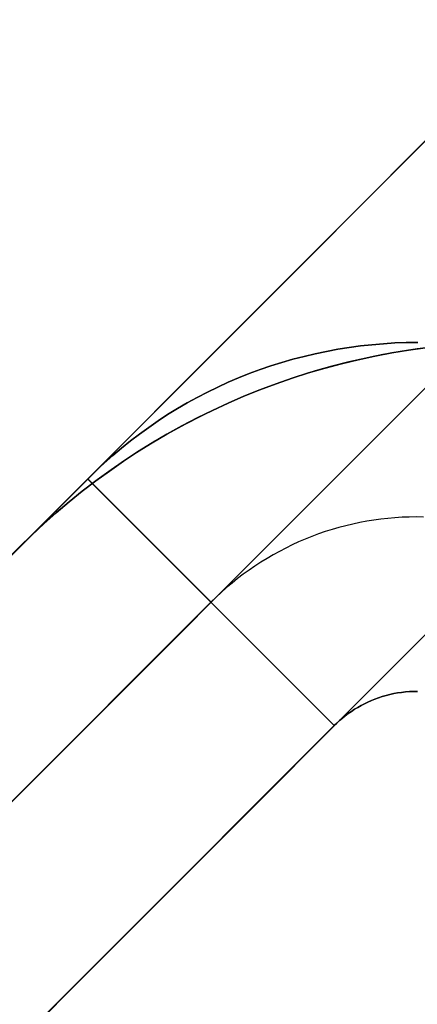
# Model space of a CAD drawing. Header units: millimetres. Extents: x -1030 to 192, y -442 to 180.
# Tile 109 of 256: x -1008.21 to -1006.5, y 166.15 to 170.38. Entities that reach past the tile are written whole.
import ezdxf

# ---------------------------------------------------------------- set-up
doc = ezdxf.new("R2010")
doc.units = ezdxf.units.MM
doc.header["$MEASUREMENT"] = 0
doc.layers.add('OVIDIO 120x60x72h', color=7, linetype='Continuous')

msp = doc.modelspace()

# ---------------------------------------------------------------- linework, layer by layer
at = {"layer": 'OVIDIO 120x60x72h'}
for points in [[(-996.9591, 179.3696), (-1029.4853, 146.8433)], [(-1029.4853, 146.8433), (-996.9591, 179.3696)], [(-996.4287, 178.8393), (-1028.955, 146.313)], [(-1028.4247, 145.7827), (-995.8984, 178.3089)], [(-995.8984, 178.3089), (-1028.4247, 145.7827)], [(-1002.4391, 173.8895), (-1024.0052, 152.3234)], [(-1001.3785, 172.8289), (-1022.9446, 151.2627)], [(-1006.4277, 168.9764), (-1006.5014, 168.9672), (-1006.575, 168.9561), (-1006.6485, 168.9431), (-1006.7219, 168.9283), (-1006.7951, 168.9116), (-1006.8679, 168.893), (-1006.9404, 168.8726), (-1007.0124, 168.8503), (-1007.0839, 168.8262), (-1007.1549, 168.8003), (-1007.2251, 168.7726), (-1007.2947, 168.7432), (-1007.3635, 168.712), (-1007.4314, 168.6791), (-1007.4984, 168.6446), (-1007.5645, 168.6084), (-1007.6295, 168.5707), (-1007.6934, 168.5314), (-1007.7562, 168.4906), (-1007.8178, 168.4484), (-1007.8781, 168.4047), (-1007.9372, 168.3598), (-1007.9949, 168.3135), (-1008.0513, 168.266), (-1008.1063, 168.2174), (-1008.1598, 168.1676), (-1008.2119, 168.1168)], [(-1008.2119, 168.1168), (-1008.1608, 168.1667), (-1008.1083, 168.2156), (-1008.0544, 168.2634), (-1007.9991, 168.31), (-1007.9426, 168.3555), (-1007.8848, 168.3998), (-1007.8257, 168.4427), (-1007.7655, 168.4844), (-1007.7041, 168.5246), (-1007.6416, 168.5634), (-1007.578, 168.6007), (-1007.5135, 168.6365), (-1007.448, 168.6708), (-1007.3816, 168.7034), (-1007.3145, 168.7345), (-1007.2465, 168.7638), (-1007.1778, 168.7915), (-1007.1085, 168.8175), (-1007.0386, 168.8417), (-1006.9683, 168.8642), (-1006.8974, 168.8849), (-1006.8262, 168.9039), (-1006.7547, 168.921), (-1006.6829, 168.9364), (-1006.6109, 168.95), (-1006.5389, 168.9618), (-1006.4667, 168.9718)], [(-1006.4667, 168.9718), (-1006.5389, 168.9618), (-1006.6109, 168.95), (-1006.6829, 168.9364), (-1006.7547, 168.921), (-1006.8262, 168.9039), (-1006.8974, 168.8849), (-1006.9683, 168.8642), (-1007.0386, 168.8417), (-1007.1085, 168.8175), (-1007.1778, 168.7915), (-1007.2465, 168.7638), (-1007.3145, 168.7345), (-1007.3816, 168.7034), (-1007.448, 168.6708), (-1007.5135, 168.6365), (-1007.578, 168.6007), (-1007.6416, 168.5634), (-1007.7041, 168.5246), (-1007.7655, 168.4844), (-1007.8257, 168.4427), (-1007.8848, 168.3998), (-1007.9426, 168.3555), (-1007.9991, 168.31), (-1008.0544, 168.2634), (-1008.1083, 168.2156), (-1008.1608, 168.1667), (-1008.2119, 168.1168)], [(-1018.5252, 157.8035), (-1007.9192, 168.4094)], [(-1007.9192, 168.4094), (-1018.5252, 157.8035)], [(-1007.9194, 168.4096), (-1006.8586, 167.3488)], [(-1006.8586, 167.3488), (-1007.9192, 168.4094)], [(-1007.9192, 168.4094), (-1006.8586, 167.3488)], [(-1008.2119, 168.1168), (-1018.2325, 158.0961)], [(-1018.2325, 158.0961), (-1008.2119, 168.1168)], [(-1007.3889, 167.8791), (-1017.9948, 157.2732)], [(-1017.4645, 156.7428), (-1006.8586, 167.3488)], [(-1006.8586, 167.3488), (-1017.4645, 156.7428)]]:
    msp.add_lwpolyline(points, dxfattribs=at)
at = {"layer": 'OVIDIO 120x60x72h', "extrusion": (-0.000231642, 0.999884, 0.015217)}
for points in [[(1007.8802, 752.9246), (996.9175, 32.8412)], [(996.9175, 32.8412), (1007.8802, 752.9246)], [(995.8571, 32.8573), (1006.8198, 752.9407)], [(1006.8198, 752.9407), (995.8571, 32.8573)]]:
    msp.add_lwpolyline(points, dxfattribs=at)
at = {"layer": 'OVIDIO 120x60x72h', "extrusion": (1.52157e-08, 0, 1)}
for points in [[(-1006.0615, 168.9954), (-1006.179, 168.9941), (-1006.2507, 168.9912), (-1006.3226, 168.9865), (-1006.3946, 168.98), (-1006.4667, 168.9718), (-1006.5389, 168.9618), (-1006.6109, 168.95), (-1006.6829, 168.9364), (-1006.7547, 168.921), (-1006.8262, 168.9039), (-1006.8974, 168.8849), (-1006.9683, 168.8642), (-1007.0387, 168.8417), (-1007.1085, 168.8175), (-1007.1778, 168.7915), (-1007.2465, 168.7638), (-1007.3145, 168.7345), (-1007.3817, 168.7034), (-1007.448, 168.6708), (-1007.5135, 168.6365), (-1007.578, 168.6007), (-1007.6416, 168.5634), (-1007.7041, 168.5246), (-1007.7655, 168.4844), (-1007.8257, 168.4427), (-1007.8848, 168.3998), (-1007.9426, 168.3555), (-1007.9992, 168.31), (-1008.0544, 168.2634), (-1008.1083, 168.2156), (-1008.1608, 168.1667), (-1008.2119, 168.1168)], [(-1008.2119, 168.1168), (-1008.1608, 168.1667), (-1008.1083, 168.2156), (-1008.0544, 168.2634), (-1007.9992, 168.31), (-1007.9426, 168.3555), (-1007.8848, 168.3998), (-1007.8257, 168.4427), (-1007.7655, 168.4844), (-1007.7041, 168.5246), (-1007.6416, 168.5634), (-1007.578, 168.6007), (-1007.5135, 168.6365), (-1007.448, 168.6708), (-1007.3817, 168.7034), (-1007.3145, 168.7345), (-1007.2465, 168.7638), (-1007.1778, 168.7915), (-1007.1085, 168.8175), (-1007.0387, 168.8417), (-1006.9683, 168.8642), (-1006.8974, 168.8849), (-1006.8262, 168.9039), (-1006.7547, 168.921), (-1006.6829, 168.9364), (-1006.6109, 168.95), (-1006.5389, 168.9618), (-1006.4667, 168.9718), (-1006.3946, 168.98), (-1006.3226, 168.9865), (-1006.2507, 168.9912), (-1006.179, 168.9941), (-1006.1076, 168.9954), (-1006.0615, 168.9954)]]:
    msp.add_lwpolyline(points, dxfattribs=at)
at = {"layer": 'OVIDIO 120x60x72h', "extrusion": (1, 0.000134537, 2.04781e-06)}
msp.add_lwpolyline([(169.1311, 755.5804), (167.6313, 755.5575)], dxfattribs=at)
at = {"layer": 'OVIDIO 120x60x72h', "extrusion": (0.003153, -0.00761, 0.999966)}
msp.add_lwpolyline([(-1009.6477, 174.5639), (-1009.0734, 173.178)], dxfattribs=at)
at = {"layer": 'OVIDIO 120x60x72h', "extrusion": (1, 0, 0)}
msp.add_lwpolyline([(168.1168, 757.0783), (168.1168, 755.5783)], dxfattribs=at)
at = {"layer": 'OVIDIO 120x60x72h'}
for points in [[(-1007.9192, 168.4094, 755.5783), (-1007.8841, 168.4437, 755.5783), (-1007.8482, 168.477, 755.5783), (-1007.8115, 168.5095, 755.5783), (-1007.7739, 168.5411, 755.5783), (-1007.7356, 168.5718, 755.5782), (-1007.6965, 168.6016, 755.5782), (-1007.6567, 168.6304, 755.5782), (-1007.6162, 168.6582, 755.5782), (-1007.5751, 168.685, 755.5782), (-1007.5332, 168.7108, 755.5782), (-1007.4907, 168.7356, 755.5782), (-1007.4476, 168.7593, 755.5782), (-1007.4039, 168.782, 755.5782), (-1007.3596, 168.8036, 755.5782), (-1007.3148, 168.8241, 755.5783), (-1007.2695, 168.8434, 755.5783), (-1007.2236, 168.8616, 755.5784), (-1007.1773, 168.8787, 755.5784), (-1007.1305, 168.8946, 755.5785), (-1007.0834, 168.9094, 755.5786), (-1007.0358, 168.923, 755.5787), (-1006.988, 168.9355, 755.5787), (-1006.9398, 168.9468, 755.5788), (-1006.8914, 168.9569, 755.5788), (-1006.8427, 168.9658, 755.5789), (-1006.7939, 168.9736, 755.5789), (-1006.7449, 168.9802, 755.5789), (-1006.6957, 168.9856, 755.5789), (-1006.6465, 168.9899, 755.5788), (-1006.5973, 168.9929, 755.5787), (-1006.548, 168.9948, 755.5785), (-1006.4987, 168.9954, 755.5784)], [(-1006.4987, 168.9954, 755.5784), (-1006.548, 168.9948, 755.5785), (-1006.5973, 168.9929, 755.5787), (-1006.6465, 168.9899, 755.5788), (-1006.6957, 168.9856, 755.5789), (-1006.7449, 168.9802, 755.5789), (-1006.7939, 168.9736, 755.5789), (-1006.8427, 168.9658, 755.5789), (-1006.8914, 168.9569, 755.5788), (-1006.9398, 168.9468, 755.5788), (-1006.988, 168.9355, 755.5787), (-1007.0358, 168.923, 755.5787), (-1007.0834, 168.9094, 755.5786), (-1007.1305, 168.8946, 755.5785), (-1007.1773, 168.8787, 755.5784), (-1007.2236, 168.8616, 755.5784), (-1007.2695, 168.8434, 755.5783), (-1007.3148, 168.8241, 755.5783), (-1007.3596, 168.8036, 755.5782), (-1007.4039, 168.782, 755.5782), (-1007.4476, 168.7593, 755.5782), (-1007.4907, 168.7356, 755.5782), (-1007.5332, 168.7108, 755.5782), (-1007.5751, 168.685, 755.5782), (-1007.6162, 168.6582, 755.5782), (-1007.6567, 168.6304, 755.5782), (-1007.6965, 168.6016, 755.5782), (-1007.7356, 168.5718, 755.5782), (-1007.7739, 168.5411, 755.5783), (-1007.8115, 168.5095, 755.5783), (-1007.8482, 168.477, 755.5783), (-1007.8841, 168.4437, 755.5783), (-1007.9192, 168.4094, 755.5783)], [(-1006.4741, 168.2449, 755.5666), (-1006.5048, 168.2453, 755.5669), (-1006.5354, 168.2449, 755.5672), (-1006.5661, 168.2438, 755.5675), (-1006.5967, 168.2419, 755.5678), (-1006.6273, 168.2392, 755.5681), (-1006.6578, 168.2358, 755.5684), (-1006.6882, 168.2317, 755.5687), (-1006.7184, 168.2268, 755.569), (-1006.7486, 168.2212, 755.5693), (-1006.7786, 168.2148, 755.5697), (-1006.8085, 168.2077, 755.57), (-1006.8382, 168.1999, 755.5703), (-1006.8676, 168.1913, 755.5707), (-1006.8969, 168.1821, 755.571), (-1006.9259, 168.1721, 755.5714), (-1006.9547, 168.1614, 755.5718), (-1006.9831, 168.15, 755.5721), (-1007.0113, 168.1379, 755.5725), (-1007.0392, 168.1251, 755.5729), (-1007.0668, 168.1117, 755.5732), (-1007.094, 168.0975, 755.5736), (-1007.1209, 168.0827, 755.574), (-1007.1474, 168.0672, 755.5744), (-1007.1735, 168.0511, 755.5748), (-1007.1993, 168.0344, 755.5752), (-1007.2246, 168.017, 755.5755), (-1007.2494, 167.9991, 755.5759), (-1007.2739, 167.9805, 755.5763), (-1007.2978, 167.9613, 755.5767), (-1007.3213, 167.9416, 755.5771), (-1007.3443, 167.9212, 755.5775), (-1007.3668, 167.9004, 755.5779), (-1007.3887, 167.8789, 755.5783)], [(-1006.4992, 167.4955, 755.552), (-1006.5166, 167.4953, 755.5531), (-1006.5339, 167.4946, 755.5543), (-1006.5511, 167.4932, 755.5556), (-1006.5682, 167.4914, 755.5569), (-1006.5852, 167.4889, 755.5582), (-1006.602, 167.4859, 755.5596), (-1006.6187, 167.4823, 755.5609), (-1006.6351, 167.4782, 755.5622), (-1006.6513, 167.4736, 755.5634), (-1006.6672, 167.4684, 755.5646), (-1006.6829, 167.4627, 755.5657), (-1006.6983, 167.4565, 755.5668), (-1006.7134, 167.4499, 755.5678), (-1006.7283, 167.4428, 755.5688), (-1006.7428, 167.4352, 755.5698), (-1006.757, 167.4271, 755.5707), (-1006.7709, 167.4187, 755.5717), (-1006.7845, 167.4098, 755.5726), (-1006.7978, 167.4006, 755.5735), (-1006.8107, 167.3909, 755.5744), (-1006.8232, 167.3809, 755.5754), (-1006.8354, 167.3705, 755.5763), (-1006.8472, 167.3598, 755.5773), (-1006.8586, 167.3488, 755.5783)], [(-1006.8586, 167.3488, 755.5783), (-1006.8472, 167.3598, 755.5773), (-1006.8354, 167.3705, 755.5763), (-1006.8232, 167.3809, 755.5754), (-1006.8107, 167.3909, 755.5744), (-1006.7978, 167.4006, 755.5735), (-1006.7845, 167.4098, 755.5726), (-1006.7709, 167.4187, 755.5717), (-1006.757, 167.4271, 755.5707), (-1006.7428, 167.4352, 755.5698), (-1006.7283, 167.4428, 755.5688), (-1006.7134, 167.4499, 755.5678), (-1006.6983, 167.4565, 755.5668), (-1006.6829, 167.4627, 755.5657), (-1006.6672, 167.4684, 755.5646), (-1006.6513, 167.4736, 755.5634), (-1006.6351, 167.4782, 755.5622), (-1006.6187, 167.4823, 755.5609), (-1006.602, 167.4859, 755.5596), (-1006.5852, 167.4889, 755.5582), (-1006.5682, 167.4914, 755.5569), (-1006.5511, 167.4932, 755.5556), (-1006.5339, 167.4946, 755.5543), (-1006.5166, 167.4953, 755.5531), (-1006.4992, 167.4955, 755.552)]]:
    msp.add_polyline3d(points, dxfattribs=at)

doc.saveas('drawing.dxf')
